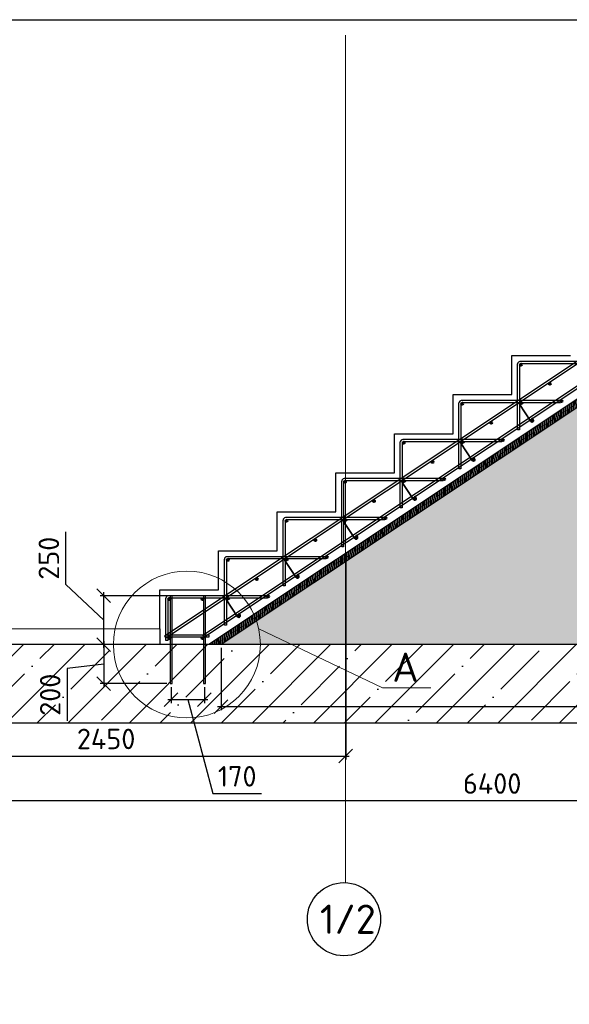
# Model space of a CAD drawing. Header units: millimetres. Extents: x 125896 to 2572636, y -120305 to 130347.
# Tile 121 of 256: x 322117 to 327740, y 103482 to 113567. Entities that reach past the tile are written whole.
import ezdxf

# ---------------------------------------------------------------- set-up
doc = ezdxf.new("R2010")
doc.units = ezdxf.units.MM
doc.linetypes.add('CENTER', pattern=[2, 1.25, -0.25, 0.25, -0.25])
doc.linetypes.add('CENTER2', pattern=[28.575, 19.05, -3.175, 3.175, -3.175])
for name, color, linetype, lineweight in [('Арматура', 152, 'Continuous', 40), ('ОСИ', 7, 'CENTER', 15), ('Основная 0.35', 200, 'Continuous', 35), ('Столовая Двери и окна', 7, 'Continuous', 15), ('ТЕКСТ', 7, 'Continuous', 15)]:
    doc.layers.add(name, color=color, linetype=linetype, lineweight=lineweight)
doc.layers.add('СПДС_Оси', color=7, linetype='Continuous')
doc.layers.add('ФВ-2', color=7, linetype='Continuous')
doc.styles.get("Standard").update_dxf_attribs({"font": 'isocpeur.ttf'})
doc.styles.add('ГОСТ', font='isocpeur.ttf')
doc.dimstyles.new('Осевые', dxfattribs={"dimscale": 0.7, "dimtxt": 450, "dimasz": 400, "dimexe": 100, "dimexo": 100, "dimgap": 100, "dimtad": 1, "dimdec": 0, "dimzin": 0, "dimdsep": 46, "dimtxsty": 'Standard', "dimblk": 'OBLIQUE', "dimcen": 9, "dimdle": 100, "dimazin": 0, "dimtm": 1e-09, "dimtfac": 1, "dimtdec": 0, "dimtofl": 0, "dimtmove": 0, "dimatfit": 3, "dimfxl": 1, "dimtolj": 1, "dimtzin": 0, "dimarcsym": 0})

# ---------------------------------------------------------------- blocks, each defined once
blk = doc.blocks.new('_OBLIQUE')
at = {"color": 0, "linetype": 'ByBlock'}
blk.add_line((-0.5, -0.5), (0.5, 0.5), dxfattribs=at)
blk = doc.blocks.new('*D89')
at = {"layer": 'Defpoints', "color": 0, "linetype": 'ByBlock', "lineweight": 20, "ltscale": 13, "transparency": 16777216}
for p in [(320551, 107167), (333351, 107167), (333351, 105568)]:
    blk.add_point(p, dxfattribs=at)
at = {"layer": 'ОСИ', "color": 0, "linetype": 'ByBlock', "lineweight": -2, "ltscale": 13, "transparency": 16777216}
for p, q in [((320551, 107132), (320551, 105533)), ((333351, 107132), (333351, 105533)), ((320516, 105568), (333386, 105568))]:
    blk.add_line(p, q, dxfattribs=at)
at = {"layer": 'ОСИ', "color": 0, "linetype": 'ByBlock', "lineweight": -2, "ltscale": 13, "transparency": 16777216, "xscale": 140, "yscale": 140, "zscale": 140, "rotation": 180}
blk.add_blockref('_OBLIQUE', (320551, 105568), dxfattribs=at)
at = {"layer": 'ОСИ', "color": 0, "linetype": 'ByBlock', "lineweight": -2, "ltscale": 13, "transparency": 16777216, "xscale": 140, "yscale": 140, "zscale": 140}
blk.add_blockref('_OBLIQUE', (333351, 105568), dxfattribs=at)
at = {"layer": 'ОСИ', "color": 0, "linetype": 'ByBlock', "ltscale": 13, "transparency": 16777216, "insert": (326951, 105743), "char_height": 210, "attachment_point": 5}
blk.add_mtext('\\A1;6400', dxfattribs=at)
blk = doc.blocks.new('*D83')
at = {"layer": 'Defpoints', "color": 0, "linetype": 'ByBlock', "lineweight": 20, "ltscale": 13, "transparency": 16777216}
for p in [(325452, 108061), (320551, 106655), (325452, 106025)]:
    blk.add_point(p, dxfattribs=at)
at = {"layer": 'ОСИ', "color": 0, "linetype": 'ByBlock', "lineweight": -2, "ltscale": 13, "transparency": 16777216}
for p, q in [((325452, 108026), (325452, 105990)), ((320551, 106620), (320551, 105990)), ((320516, 106025), (325487, 106025))]:
    blk.add_line(p, q, dxfattribs=at)
at = {"layer": 'ОСИ', "color": 0, "linetype": 'ByBlock', "lineweight": -2, "ltscale": 13, "transparency": 16777216, "xscale": 140, "yscale": 140, "zscale": 140, "rotation": 180}
blk.add_blockref('_OBLIQUE', (320551, 106025), dxfattribs=at)
at = {"layer": 'ОСИ', "color": 0, "linetype": 'ByBlock', "lineweight": -2, "ltscale": 13, "transparency": 16777216, "xscale": 140, "yscale": 140, "zscale": 140}
blk.add_blockref('_OBLIQUE', (325452, 106025), dxfattribs=at)
at = {"layer": 'ОСИ', "color": 0, "linetype": 'ByBlock', "ltscale": 13, "transparency": 16777216, "insert": (323001, 106200), "char_height": 210, "attachment_point": 5}
blk.add_mtext('\\A1;2450', dxfattribs=at)
blk = doc.blocks.new('*D104')
at = {"layer": 'Defpoints', "color": 0, "linetype": 'ByBlock', "lineweight": 20, "ltscale": 13, "transparency": 16777216}
for p in [(323591, 107167), (322976, 106767), (323656, 106767)]:
    blk.add_point(p, dxfattribs=at)
at = {"layer": 'ОСИ', "color": 0, "linetype": 'ByBlock', "lineweight": -2, "ltscale": 13, "transparency": 16777216}
for p, q in [((322976, 107202), (322976, 106732)), ((323556, 107167), (322941, 107167)), ((322976, 106967), (322604, 106923)), ((322604, 106923), (322604, 106384)), ((323621, 106767), (322941, 106767))]:
    blk.add_line(p, q, dxfattribs=at)
at = {"layer": 'ОСИ', "color": 0, "linetype": 'ByBlock', "lineweight": -2, "ltscale": 13, "transparency": 16777216, "xscale": 140, "yscale": 140, "zscale": 140}
for p, rotation in [((322976, 107167), 90), ((322976, 106767), 270)]:
    blk.add_blockref('_OBLIQUE', p, dxfattribs=dict(at, rotation=rotation))
at = {"layer": 'ОСИ', "color": 0, "linetype": 'ByBlock', "ltscale": 13, "transparency": 16777216, "insert": (322429, 106653), "char_height": 210, "attachment_point": 5, "rotation": 90}
blk.add_mtext('\\A1;200', dxfattribs=at)
blk = doc.blocks.new('*D105')
at = {"layer": 'Defpoints', "color": 0, "linetype": 'ByBlock', "lineweight": 20, "ltscale": 13, "transparency": 16777216}
for p in [(322976, 107667), (323676, 107667), (323611, 107167)]:
    blk.add_point(p, dxfattribs=at)
at = {"layer": 'ОСИ', "color": 0, "linetype": 'ByBlock', "lineweight": -2, "ltscale": 13, "transparency": 16777216}
for p, q in [((322590, 107781), (322590, 108320)), ((322976, 107417), (322590, 107781)), ((323641, 107667), (322941, 107667)), ((322976, 107132), (322976, 107702)), ((323576, 107167), (322941, 107167))]:
    blk.add_line(p, q, dxfattribs=at)
at = {"layer": 'ОСИ', "color": 0, "linetype": 'ByBlock', "lineweight": -2, "ltscale": 13, "transparency": 16777216, "xscale": 140, "yscale": 140, "zscale": 140}
for p, rotation in [((322976, 107667), 90), ((322976, 107167), 270)]:
    blk.add_blockref('_OBLIQUE', p, dxfattribs=dict(at, rotation=rotation))
at = {"layer": 'ОСИ', "color": 0, "linetype": 'ByBlock', "ltscale": 13, "transparency": 16777216, "insert": (322415, 108051), "char_height": 210, "attachment_point": 5, "rotation": 90}
blk.add_mtext('\\A1;250', dxfattribs=at)
blk = doc.blocks.new('*D106')
at = {"layer": 'Defpoints', "color": 0, "linetype": 'ByBlock', "lineweight": 20, "ltscale": 13, "transparency": 16777216}
for p in [(323666, 106767), (324006, 106767), (324006, 106603)]:
    blk.add_point(p, dxfattribs=at)
at = {"layer": 'ОСИ', "color": 0, "linetype": 'ByBlock', "lineweight": -2, "ltscale": 13, "transparency": 16777216}
for p, q in [((323666, 106732), (323666, 106568)), ((324006, 106732), (324006, 106568)), ((323631, 106603), (324041, 106603)), ((323836, 106603), (324093, 105642)), ((324093, 105642), (324590, 105642))]:
    blk.add_line(p, q, dxfattribs=at)
at = {"layer": 'ОСИ', "color": 0, "linetype": 'ByBlock', "lineweight": -2, "ltscale": 13, "transparency": 16777216, "xscale": 140, "yscale": 140, "zscale": 140, "rotation": 180}
blk.add_blockref('_OBLIQUE', (323666, 106603), dxfattribs=at)
at = {"layer": 'ОСИ', "color": 0, "linetype": 'ByBlock', "lineweight": -2, "ltscale": 13, "transparency": 16777216, "xscale": 140, "yscale": 140, "zscale": 140}
blk.add_blockref('_OBLIQUE', (324006, 106603), dxfattribs=at)
at = {"layer": 'ОСИ', "color": 0, "linetype": 'ByBlock', "ltscale": 13, "transparency": 16777216, "insert": (324342, 105817), "char_height": 210, "attachment_point": 5}
blk.add_mtext('\\A1;170', dxfattribs=at)
blk = doc.blocks.new('*D195')
at = {"layer": 'Defpoints', "color": 0, "linetype": 'ByBlock', "lineweight": 20, "ltscale": 13, "transparency": 16777216}
for p in [(324177, 107167, -360), (332951, 107167, -360), (332951, 106531)]:
    blk.add_point(p, dxfattribs=at)
at = {"layer": 'ОСИ', "color": 0, "linetype": 'ByBlock', "lineweight": -2, "ltscale": 13, "transparency": 16777216}
for p, q in [((324177, 107132), (324177, 106496)), ((332951, 107132), (332951, 106496)), ((324142, 106531), (332986, 106531))]:
    blk.add_line(p, q, dxfattribs=at)
at = {"layer": 'ОСИ', "color": 0, "linetype": 'ByBlock', "lineweight": -2, "ltscale": 13, "transparency": 16777216, "xscale": 140, "yscale": 140, "zscale": 140, "rotation": 180}
blk.add_blockref('_OBLIQUE', (324177, 106531), dxfattribs=at)
at = {"layer": 'ОСИ', "color": 0, "linetype": 'ByBlock', "lineweight": -2, "ltscale": 13, "transparency": 16777216, "xscale": 140, "yscale": 140, "zscale": 140}
blk.add_blockref('_OBLIQUE', (332951, 106531), dxfattribs=at)
at = {"layer": 'ОСИ', "color": 0, "linetype": 'ByBlock', "ltscale": 13, "transparency": 16777216, "insert": (328564, 106706), "char_height": 210, "attachment_point": 5}
blk.add_mtext('\\A1;4387', dxfattribs=at)
blk = doc.blocks.new('*D198')
at = {"layer": 'Defpoints', "color": 0, "linetype": 'ByBlock', "lineweight": 20, "ltscale": 13, "transparency": 16777216}
for p in [(332730, 112869, -360), (328691, 108063), (324051, 107167, -360), (324177, 107167, -360), (332951, 107167, -360)]:
    blk.add_point(p, dxfattribs=at)
at = {"layer": 'ОСИ', "color": 0, "linetype": 'ByBlock', "lineweight": -2, "ltscale": 13, "transparency": 16777216}
blk.add_arc((324177, 107167), 4602, 0, 33.6901, dxfattribs=at)
at = {"layer": 'ОСИ', "color": 0, "linetype": 'ByBlock', "lineweight": -2, "ltscale": 13, "transparency": 16777216, "xscale": 140, "yscale": 140, "zscale": 140}
for p, rotation in [((328006, 109720), 123.6900675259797), ((328779, 107167), 270.0000000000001)]:
    blk.add_blockref('_OBLIQUE', p, dxfattribs=dict(at, rotation=rotation))
at = {"layer": 'ОСИ', "color": 0, "linetype": 'ByBlock', "ltscale": 13, "transparency": 16777216, "insert": (328749, 108551), "char_height": 210, "attachment_point": 5, "rotation": 286.845}
blk.add_mtext('\\A1;33.7°', dxfattribs=at)

msp = doc.modelspace()

# ---------------------------------------------------------------- hatches: boundary and pattern name
at = {"layer": 'Арматура'}
h = msp.add_hatch(color=256, dxfattribs=at)
edge = h.paths.add_edge_path()
edge.add_arc((327245.3, 110032.7), 10, 0, 360)
h = msp.add_hatch(color=256, dxfattribs=at)
edge = h.paths.add_edge_path()
edge.add_arc((327541.7, 109836.3), 10, 0, 360)
h = msp.add_hatch(color=256, dxfattribs=at)
edge = h.paths.add_edge_path()
edge.add_arc((326645.3, 109632.7), 10, 0, 360)
h = msp.add_hatch(color=256, dxfattribs=at)
edge = h.paths.add_edge_path()
edge.add_arc((327241.7, 109636.3), 10, 0, 360)
h = msp.add_hatch(color=256, dxfattribs=at)
edge = h.paths.add_edge_path()
edge.add_arc((327659, 109660.4), 10, 0, 360)
h = msp.add_hatch(color=256, dxfattribs=at)
edge = h.paths.add_edge_path()
edge.add_arc((326941.7, 109436.3), 10, 0, 360)
h = msp.add_hatch(color=256, dxfattribs=at)
edge = h.paths.add_edge_path()
edge.add_arc((327359, 109460.4), 10, 0, 360)
h = msp.add_hatch(color=256, dxfattribs=at)
edge = h.paths.add_edge_path()
edge.add_arc((326045.3, 109232.7), 10, 0, 360)
h = msp.add_hatch(color=256, dxfattribs=at)
edge = h.paths.add_edge_path()
edge.add_arc((326641.7, 109236.3), 10, 0, 360)
h = msp.add_hatch(color=256, dxfattribs=at)
edge = h.paths.add_edge_path()
edge.add_arc((327059, 109260.4), 10, 0, 360)
h = msp.add_hatch(color=256, dxfattribs=at)
edge = h.paths.add_edge_path()
edge.add_arc((326341.7, 109036.3), 10, 0, 360)
h = msp.add_hatch(color=256, dxfattribs=at)
edge = h.paths.add_edge_path()
edge.add_arc((326759, 109060.4), 10, 0, 360)
h = msp.add_hatch(color=256, dxfattribs=at)
edge = h.paths.add_edge_path()
edge.add_arc((325445.3, 108832.7), 10, 0, 360)
h = msp.add_hatch(color=256, dxfattribs=at)
edge = h.paths.add_edge_path()
edge.add_arc((326041.7, 108836.3), 10, 0, 360)
h = msp.add_hatch(color=256, dxfattribs=at)
edge = h.paths.add_edge_path()
edge.add_arc((326459, 108860.4), 10, 0, 360)
h = msp.add_hatch(color=256, dxfattribs=at)
edge = h.paths.add_edge_path()
edge.add_arc((325741.7, 108636.3), 10, 0, 360)
h = msp.add_hatch(color=256, dxfattribs=at)
edge = h.paths.add_edge_path()
edge.add_arc((326159, 108660.4), 10, 0, 360)
h = msp.add_hatch(color=256, dxfattribs=at)
edge = h.paths.add_edge_path()
edge.add_arc((324845.3, 108432.7), 10, 0, 360)
h = msp.add_hatch(color=256, dxfattribs=at)
edge = h.paths.add_edge_path()
edge.add_arc((325441.7, 108436.3), 10, 0, 360)
h = msp.add_hatch(color=256, dxfattribs=at)
edge = h.paths.add_edge_path()
edge.add_arc((325859, 108460.4), 10, 0, 360)
h = msp.add_hatch(color=256, dxfattribs=at)
edge = h.paths.add_edge_path()
edge.add_arc((325141.7, 108236.3), 10, 0, 360)
h = msp.add_hatch(color=256, dxfattribs=at)
edge = h.paths.add_edge_path()
edge.add_arc((325559, 108260.4), 10, 0, 360)
h = msp.add_hatch(color=256, dxfattribs=at)
edge = h.paths.add_edge_path()
edge.add_arc((324245.3, 108032.7), 10, 0, 360)
h = msp.add_hatch(color=256, dxfattribs=at)
edge = h.paths.add_edge_path()
edge.add_arc((324841.7, 108036.3), 10, 0, 360)
h = msp.add_hatch(color=256, dxfattribs=at)
edge = h.paths.add_edge_path()
edge.add_arc((325259, 108060.4), 10, 0, 360)
h = msp.add_hatch(color=256, dxfattribs=at)
edge = h.paths.add_edge_path()
edge.add_arc((324541.7, 107836.3), 10, 0, 360)
h = msp.add_hatch(color=256, dxfattribs=at)
edge = h.paths.add_edge_path()
edge.add_arc((324959, 107860.4), 10, 0, 360)
h = msp.add_hatch(color=256, dxfattribs=at)
edge = h.paths.add_edge_path()
edge.add_arc((323645.3, 107632.7), 10, 0, 360)
h = msp.add_hatch(color=256, dxfattribs=at)
edge = h.paths.add_edge_path()
edge.add_arc((323986.3, 107632.7), 10, 0, 360)
h = msp.add_hatch(color=256, dxfattribs=at)
edge = h.paths.add_edge_path()
edge.add_arc((324241.7, 107636.3), 10, 0, 360)
h = msp.add_hatch(color=256, dxfattribs=at)
edge = h.paths.add_edge_path()
edge.add_arc((324659, 107660.4), 10, 0, 360)
h = msp.add_hatch(color=256, dxfattribs=at)
edge = h.paths.add_edge_path()
edge.add_arc((324359, 107460.4), 10, 0, 360)
h = msp.add_hatch(color=256, dxfattribs=at)
edge = h.paths.add_edge_path()
edge.add_arc((323645.3, 107232.7), 10, 0, 360)
h = msp.add_hatch(color=256, dxfattribs=at)
edge = h.paths.add_edge_path()
edge.add_arc((323986.3, 107232.7), 10, 0, 360)
at = {"layer": 'Столовая Двери и окна', "lineweight": 25, "true_color": 0xc7c8ca, "transparency": 33554648}
h = msp.add_hatch(dxfattribs=at)
h.set_pattern_fill('ANSI35', color=9, scale=70)
h.paths.add_polyline_path([(320451.3, 106366.7), (352911.6, 106366.7), (352911.6, 107166.7), (320451.3, 107166.7)])
at = {"layer": 'ФВ-2', "lineweight": 20, "true_color": 0x000000}
h = msp.add_hatch(dxfattribs=at)
h.set_pattern_fill('ANSI32', color=18, scale=2, angle=43)
h.set_pattern_definition([(88, (-60732.77, 0), (-19.03839525, 0.6648354), []), (88, (-60726.203, 6.125), (-19.03839525, 0.6648354), [])])
h.paths.add_polyline_path([(332951.3, 112868.9), (332951.3, 112926.7), (332691.3, 112926.7), (324051.3, 107166.7), (324176.5, 107166.7), (332729.8, 112868.9)])
h = msp.add_hatch(dxfattribs=at)
h.set_pattern_fill('AR-CONC', color=18, scale=2)
h.set_pattern_definition([(50, (-62345.53, 0), (364.36934, -31.87817), [38.1, -419.1]), (355, (-62345.53, 0), (-70.48684, 382.1137), [30.48, -335.28117]), (100.45144, (-62315.16, -2.66), (293.8825, 350.2355), [32.38002, -356.1805]), (46.1842, (-62345.53, 101.6), (542.1581, -84.08466), [57.15, -628.65]), (96.63556, (-62300.35, 94.6), (474.8083, 494.85225), [48.57005, -534.2712]), (351.18415, (-62345.5, 101.6), (474.8083, 494.85225), [45.7199, -502.9195]), (21, (-62294.73, 76.2), (303.22878, -204.5304), [38.1, -419.1]), (326, (-62294.73, 76.2), (123.60406, 368.37593), [30.48, -335.28]), (71.451445, (-62269.46, 59.16), (426.83284, 163.84554), [32.38002, -356.17988]), (37.5, (-62345.53, 0), (6.177207, 169.110078), [0, -331.216, 0, -340.36, 0, -336.55]), (7.5, (-62345.53, 0), (133.639325, 200.36115), [0, -194.056, 0, -323.596, 0, -128.27]), (327.5, (-62458.81, 0), (271.18119, -11.45749), [0, -127, 0, -396.24, 0, -525.78]), (317.5, (-62509.6, 0), (296.25836, 50.85298), [0, -165.1, 0, -263.144, 0, -373.38])])
edge = h.paths.add_edge_path()
edge.add_line((324176.5, 107166.7), (332729.8, 112868.9))
edge.add_line((332729.8, 112868.9), (332951.3, 112868.9))
edge.add_line((332951.3, 112868.9), (332951.3, 107166.7))
edge.add_line((332951.3, 107166.7), (324051.3, 107166.7))

# ---------------------------------------------------------------- linework, layer by layer
at = {"layer": 'Арматура'}
for centre in [(327245.3, 110032.7), (327541.7, 109836.3), (326645.3, 109632.7), (327241.7, 109636.3), (327659, 109660.4, 38.4), (326941.7, 109436.3), (327359, 109460.4, 38.4), (326045.3, 109232.7), (326641.7, 109236.3), (327059, 109260.4, 38.4), (326341.7, 109036.3), (326759, 109060.4, 38.4), (325445.3, 108832.7), (326041.7, 108836.3), (326459, 108860.4, 38.4), (325741.7, 108636.3), (326159, 108660.4, 38.4), (324845.3, 108432.7), (325441.7, 108436.3), (325859, 108460.4, 38.4), (325141.7, 108236.3), (325559, 108260.4, 38.4), (324245.3, 108032.7), (324841.7, 108036.3), (325259, 108060.4, 38.4), (324541.7, 107836.3), (324959, 107860.4, 38.4), (323645.3, 107632.7), (323986.3, 107632.7), (324241.7, 107636.3), (324659, 107660.4, 38.4), (324359, 107460.4, 38.4), (323645.3, 107232.7), (323986.3, 107232.7)]:
    msp.add_circle(centre, 10, dxfattribs=at)
at = {"layer": 'ОСИ', "color": 16, "linetype": 'CENTER2', "lineweight": 15, "ltscale": 0.2, "transparency": 33554687}
msp.add_line((325451.6, 113409.1), (325451.6, 104728.3), dxfattribs=at)
at = {"layer": 'Основная 0.35'}
for p, q in [((327346.3, 109452.4, 38.4), (327229.1, 109628.2)), ((327254.4, 109644.3), (327263.9, 109629.3)), ((327371.6, 109468.5, 38.4), (327358.3, 109489.5, 38.4)), ((326746.3, 109052.4, 38.4), (326629.1, 109228.2)), ((326654.4, 109244.3), (326663.9, 109229.3)), ((326771.6, 109068.5, 38.4), (326758.3, 109089.5, 38.4)), ((326146.3, 108652.4, 38.4), (326029.1, 108828.2)), ((326054.4, 108844.3), (326063.9, 108829.3)), ((326171.6, 108668.5, 38.4), (326158.3, 108689.5, 38.4)), ((325546.3, 108252.4, 38.4), (325429.1, 108428.2)), ((325454.4, 108444.3), (325463.9, 108429.3)), ((325571.6, 108268.5, 38.4), (325558.3, 108289.5, 38.4)), ((324946.3, 107852.4, 38.4), (324829.1, 108028.2)), ((324854.4, 108044.3), (324863.9, 108029.3)), ((324971.6, 107868.5, 38.4), (324958.3, 107889.5, 38.4)), ((324346.3, 107452.4, 38.4), (324229.1, 107628.2)), ((324254.4, 107644.3), (324263.9, 107629.3)), ((324371.6, 107468.5, 38.4), (324358.3, 107489.5, 38.4))]:
    msp.add_line(p, q, dxfattribs=at)
for centre, start, end in [((327241.7, 109636.3), 32.40892, 212.40892), ((327359, 109460.4, 38.4), 212.40892, 32.40892), ((326641.7, 109236.3), 32.40892, 212.40892), ((326759, 109060.4, 38.4), 212.40892, 32.40892), ((326041.7, 108836.3), 32.40892, 212.40892), ((326159, 108660.4, 38.4), 212.40892, 32.40892), ((325441.7, 108436.3), 32.40892, 212.40892), ((325559, 108260.4, 38.4), 212.40892, 32.40892), ((324841.7, 108036.3), 32.40892, 212.40892), ((324959, 107860.4, 38.4), 212.40892, 32.40892), ((324241.7, 107636.3), 32.40892, 212.40892), ((324359, 107460.4, 38.4), 212.40892, 32.40892)]:
    msp.add_arc(centre, 15, start, end, dxfattribs=at)
at = {"layer": 'СПДС_Оси', "linetype": 'Continuous', "lineweight": 25, "ltscale": 150}
msp.add_circle((325434.8, 104353.6), 375, dxfattribs=at)
at = {"layer": 'Столовая Двери и окна', "color": 18, "lineweight": 30, "true_color": 0x000000}
for p, q in [((320951.3, 113566.7), (332951.3, 113566.7)), ((332691.3, 112926.7, -468), (324051.3, 107166.7, -360)), ((332729.8, 112868.9, -655.5), (324176.5, 107166.7, -548.6)), ((323551.3, 107326.7, 720), (323551.3, 107166.7))]:
    msp.add_line(p, q, dxfattribs=at)
at = {"layer": 'Столовая Двери и окна', "color": 18, "lineweight": 20, "true_color": 0x000000}
for p, q in [((323551.3, 107326.7), (320951.6, 107326.7)), ((324561.9, 107326.9, -720), (325829.3, 106722.7)), ((325829.3, 106722.7), (326323.6, 106722.7))]:
    msp.add_line(p, q, dxfattribs=at)
at = {"layer": 'Столовая Двери и окна', "color": 146, "lineweight": 30, "true_color": 0x105689}
msp.add_line((323607.2, 107264.2), (323607.2, 107244.2), dxfattribs=at)
for points, elevation in [([(332633.1, 113250.1), (332622, 113266.8), (323599.3, 107251.6), (323610.4, 107235)], -398.4), ([(332758.1, 113079.5), (332747, 113096.1), (323990.5, 107258.4), (324001.6, 107241.8)], -360)]:
    msp.add_lwpolyline(points, close=True, dxfattribs=dict(at, elevation=elevation))
at = {"layer": 'Столовая Двери и окна', "color": 18, "lineweight": 20, "true_color": 0x000000, "elevation": -360}
msp.add_lwpolyline([(332951.3, 112868.9), (332951.3, 112926.7), (332691.3, 112926.7), (324051.3, 107166.7), (324176.5, 107166.7), (332729.8, 112868.9), (332951.3, 112868.9)], close=True, dxfattribs=at)
msp.add_lwpolyline([(324176.5, 107166.7), (332729.8, 112868.9), (332951.3, 112868.9), (332951.3, 107166.7), (324051.3, 107166.7)], dxfattribs=at)
at = {"layer": 'Столовая Двери и окна', "color": 18, "lineweight": 30, "true_color": 0x000000}
msp.add_lwpolyline([(323551.3, 107326.7), (323551.3, 107726.7), (324151.3, 107726.7), (324151.3, 108126.7), (324751.3, 108126.7), (324751.3, 108526.7), (325351.3, 108526.7), (325351.3, 108926.7), (325951.3, 108926.7), (325951.3, 109326.7), (326551.3, 109326.7), (326551.3, 109726.7), (327151.3, 109726.7), (327151.3, 110126.7), (327751.3, 110126.7)], dxfattribs=at)
at = {"layer": 'Столовая Двери и окна', "color": 146, "lineweight": 30, "true_color": 0x105689}
for points in [[(327231.3, 110030), (327231.3, 109366.7), (327211.3, 109366.7), (327211.3, 110041.8)], [(327249, 110046.7), (328251.3, 110046.7), (328251.3, 110066.7), (327235.3, 110066.7), (327235.3, 110066.7), (327235.3, 110066.7)], [(326631.3, 109630), (326631.3, 108966.7), (326611.3, 108966.7), (326611.3, 109641.8)], [(326649, 109646.7), (327651.3, 109646.7), (327651.3, 109666.7), (326635.3, 109666.7), (326635.3, 109666.7), (326635.3, 109666.7)], [(326031.3, 109230), (326031.3, 108566.7), (326011.3, 108566.7), (326011.3, 109241.8)], [(326049, 109246.7), (327051.3, 109246.7), (327051.3, 109266.7), (326035.3, 109266.7), (326035.3, 109266.7), (326035.3, 109266.7)], [(325431.3, 108830), (325431.3, 108166.7), (325411.3, 108166.7), (325411.3, 108841.8)], [(325449, 108846.7), (326451.3, 108846.7), (326451.3, 108866.7), (325435.3, 108866.7), (325435.3, 108866.7), (325435.3, 108866.7)], [(324831.3, 108430), (324831.3, 107766.7), (324811.3, 107766.7), (324811.3, 108441.8)], [(324849, 108446.7), (325851.3, 108446.7), (325851.3, 108466.7), (324835.3, 108466.7), (324835.3, 108466.7), (324835.3, 108466.7)], [(324231.3, 108030), (324231.3, 107366.7), (324211.3, 107366.7), (324211.3, 108041.8)], [(324249, 108046.7), (325251.3, 108046.7), (325251.3, 108066.7), (324235.3, 108066.7), (324235.3, 108066.7), (324235.3, 108066.7)], [(323631.3, 107630), (323631.3, 107206.7), (323611.3, 107206.7), (323611.3, 107641.8)], [(323649, 107646.7), (324651.3, 107646.7), (324651.3, 107666.7), (323635.3, 107666.7), (323635.3, 107666.7), (323635.3, 107666.7)], [(323607.2, 107244.2), (324054.4, 107244.2), (324054.4, 107264.2), (323607.2, 107264.2), (323607.2, 107264.2), (323607.2, 107264.2)]]:
    msp.add_lwpolyline(points, dxfattribs=at)
at = {"layer": 'Столовая Двери и окна', "color": 5, "lineweight": 30}
for points in [[(323676.3, 107666.7), (323656.3, 107666.7), (323656.3, 106766.7), (323676.3, 106766.7)], [(324016.3, 107666.7), (323996.3, 107666.7), (323996.3, 106766.7), (324016.3, 106766.7)]]:
    msp.add_lwpolyline(points, close=True, dxfattribs=at)
at = {"layer": 'Столовая Двери и окна', "color": 5, "lineweight": 30, "elevation": -720}
msp.add_lwpolyline([(320451.3, 106366.7), (352911.6, 106366.7), (352911.6, 107166.7), (320451.3, 107166.7)], close=True, dxfattribs=at)
at = {"layer": 'Столовая Двери и окна', "color": 18, "lineweight": 20, "true_color": 0x000000}
msp.add_circle((323827.1, 107166.7, -720), 752.1, dxfattribs=at)
at = {"layer": 'Столовая Двери и окна', "color": 146, "lineweight": 30, "true_color": 0x105689}
for centre, radius, start, end in [((327238.7, 110039.4), 27.5, 97.03929, 175.07833), ((327249.7, 110028.3), 18.5, 86.19482, 184.74031), ((326638.7, 109639.4), 27.5, 97.03929, 175.07833), ((326649.7, 109628.3), 18.5, 86.19482, 184.74031), ((326038.7, 109239.4), 27.5, 97.03929, 175.07833), ((326049.7, 109228.3), 18.5, 86.19482, 184.74031), ((325438.7, 108839.4), 27.5, 97.03929, 175.07833), ((325449.7, 108828.3), 18.5, 86.19482, 184.74031), ((324838.7, 108439.4), 27.5, 97.03929, 175.07833), ((324849.7, 108428.3), 18.5, 86.19482, 184.74031), ((324238.7, 108039.4), 27.5, 97.03929, 175.07833), ((324249.7, 108028.3), 18.5, 86.19482, 184.74031), ((323638.7, 107639.4), 27.5, 97.03929, 175.07833), ((323649.7, 107628.3), 18.5, 86.19482, 184.74031)]:
    msp.add_arc(centre, radius, start, end, dxfattribs=at)

# ---------------------------------------------------------------- texts
at = {"insert": (226281.3, 113282.4), "char_height": 250, "attachment_point": 1, "style": 'ГОСТ'}
msp.add_mtext_dynamic_manual_height_columns('\\A1;\\pi9384.38;{\\H1.5152x;\\P\\pi1250;Общие указания\\P\\pi250;}1.^IРабочая документация разработана в соответствии с заданием на проектирование, требованиями действующих технических регламентов, стандартов, сводов правил и других документов, содержащих установленные требования.\\P2.^IРабочая документация выполнена в соответствии со следующими нормативными и техническими документами:\\P-^IСП 20.13330.2016 "Нагрузки и Воздействия";\\P-^IСП 63.13330.2012 "Бетонные и железобетонные конструкции. Основные положения";\\P-^IСП 22.13330.2016 "Основания зданий и сооружений";\\P-^IСП 45.13330.2012 "Земляные сооружения, основания и фундаменты".\\P3.   За относительную отметку 0,000 принята отметка чистого пола первого этажа.\\P4.^IПеречень видов работ, для которых необходимо составлять акты освидетельствования скрытых работ:\\P-^Iармирование конструкций;\\P-^Iосвидетельствование опалубки перед бетонированием;\\P-^Iвыполнение сварочных работ;\\P-^Iотбор контрольных проб бетона;\\P-^Iсоответствие законченных железобетонных конструкций проекту с отображением качества работ;\\P-^Iустройство монолитных конструкций, выполняемых в зимнее время;  \\P\\pi0;  -    устройство гидроизоляции;\\P\\pi250;-^Iуплотнение грунтов и обратную засыпку.\\PЗапрещается выполнение последующих работ при отсутствии актов освидетельствования предшествующих скрытых работ во всех случаях.\\P\\pi0;        5. Проект рассчитан на производство работ в период положительных температур. В случае выполнения работ при отрицательных температурах необходимо выполнять требования СНиП часть 3 по производству работ и ППР.\\P        6. При минимальной температуре воздуха до минус 15°С допускается: выдерживание бетона в конструкции методом термоса, при предварительном разогреве бетонной смеси, форсированный электроразогрев бетона в конструкции с повторным уплотнением.\\P\\pi250;При минимальной температуре воздуха до минус 25°С допускается: обогрев бетона в греющей опалубке с помощью низкотемпературных электронагревателей, электродный сквозной прогрев бетона, электрообогрев с помощью греющего провода.\\P\\pi0;7. При отрицательной температуре воздуха уплотнение грунта обратной засыпки в траншеях должно \\Pосуществляться до достижения коэффициента уплотнения 0,98. \\PВремя уплотнения грунта в зависимости от температуры воздуха: \\P\\pi250;-^Iпри t{\\H0.7x;\\So^ ;}-5, 90-120 минут; при t{\\H0.7x;\\So^ ;\\H1.42857x;-10, 60-90 минут; }при t{\\H0.7x;\\So^ ;\\H1.42857x;-20, 40-60 минут; }при t{\\H0.7x;\\So^ ;\\H1.42857x;-30, 20-30 минут;\\P\\pi0;Работы по выполнению насыпей и обратных засыпок при отрицательных температурах должны производить с учетом следующих требований:\\P\\pi250;-^Iподготовку поверхности (основания) насыпи и обратных засыпок следует выполнять с полным удалением снега, льда, промерзшего слоя слабого и пучинистого грунта на всю его глубину;\\P-^Iотсыпку в насыпь и обратные засыпки грунтов необходимо производить при их природной влажности и в талом состоянии с содержанием комьев мерзлого грунта, не превышающим требований, приведенных в приложении М СП 45.13330.2017. Свод правил. Земляные сооружения, основания и фундаменты., и, как правило, на не промерзшие ранее отсыпанные и уплотненные слои. В отдельных случаях при согласовании с автором проекта допускается грунты отсыпать на непучинистые грунты, промерзшие на глубину не более 15 см;\\P-^Iпри пониженной влажности отсыпанных грунтов для их уплотнения следует применять более тяжелое грунтоуплотняющее оборудование; \\P-^Iработы по отсыпке и уплотнению каждого слоя должны выполнять в течение одной рабочей смены; - при выполнении насыпей из глинистых грунтов при обильном снеговыпадении все работы должны быть прекращены; - перерывы в работах по выполнению насыпей и обратных засыпок допускаются только при условиях, что за время перерыва глубина промерзания ранее уплотненных пучинистых грунтов не превысит 15 см или на время перерыва ранее уплотненные грунты утепляются специальными средствами (например, маловлажным рыхлым грунтом, который в последующем удаляется); - все работы по отсыпке грунтов и их уплотнению выполняют с повышенной интенсивностью.}', width=20474.372, gutter_width=5800, heights=[24436.9], dxfattribs=at)
at = {"layer": 'СПДС_Оси', "linetype": 'Continuous', "lineweight": 25, "ltscale": 150, "insert": (325188.8, 104503.8), "char_height": 300, "width": 825, "attachment_point": 1}
msp.add_mtext('1/2', dxfattribs=at)
at = {"layer": 'ТЕКСТ', "lineweight": 25}
msp.add_text('А', height=300, dxfattribs=at).set_placement((325928.7, 106785.2))

# ---------------------------------------------------------------- dimensions: what is measured, and where the dimension line sits
at = {"layer": 'ОСИ', "linetype": 'ByBlock', "ltscale": 13}
dim = msp.add_angular_dim_2l(base=(328690.5, 108063), line1=((324176.5, 107166.7, -360), (332729.8, 112868.9, -360)), line2=((332951.3, 107166.7, -360), (324051.3, 107166.7, -360)), dimstyle='Осевые', override={"dimtxt": 300, "dimasz": 200, "dimexe": 50, "dimexo": 50, "dimlfac": 0.5, "dimdle": 50, "dimadec": 1, "dimtmove": 1}, dxfattribs=at)
dim.commit()
dim.dimension.update_dxf_attribs({"geometry": '*D198', "text_midpoint": (328748.7, 108551.1)})
for base, p1, p2, picture, middle in [((322976.4, 107666.7), (323611.3, 107166.7), (323676.3, 107666.7), '*D105', (322589.8, 107851.5)), ((322976.4, 106766.7), (323591.3, 107166.7), (323656.3, 106766.7), '*D104', (322603.6, 106852.8))]:
    dim = msp.add_linear_dim(base=base, p1=p1, p2=p2, angle=90, dimstyle='Осевые', override={"dimtxt": 300, "dimasz": 200, "dimexe": 50, "dimexo": 50, "dimlfac": 0.5, "dimdle": 50, "dimtmove": 1}, dxfattribs=at)
    dim.commit()
    dim.dimension.update_dxf_attribs({"geometry": picture, "text_midpoint": middle, "dimtype": 160})
for base, p1, p2, picture, middle in [((325451.6, 106024.6), (320551.3, 106654.9), (325451.6, 108061.5), '*D83', (323001.4, 106199.6)), ((333351.3, 105567.8), (320551.3, 107166.7), (333351.3, 107166.7), '*D89', (326951.3, 105742.8)), ((332951.3, 106530.5), (324176.5, 107166.7, -360), (332951.3, 107166.7, -360), '*D195', (328563.9, 106705.5))]:
    dim = msp.add_linear_dim(base=base, p1=p1, p2=p2, dimstyle='Осевые', override={"dimtxt": 300, "dimasz": 200, "dimexe": 50, "dimexo": 50, "dimlfac": 0.5, "dimdle": 50, "dimtmove": 1}, dxfattribs=at)
    dim.commit()
    dim.dimension.update_dxf_attribs({"geometry": picture, "text_midpoint": middle})
dim = msp.add_linear_dim(base=(324006.3, 106602.9), p1=(323666.3, 106766.7), p2=(324006.3, 106766.7), dimstyle='Осевые', override={"dimtxt": 300, "dimasz": 200, "dimexe": 50, "dimexo": 50, "dimlfac": 0.5, "dimdle": 50, "dimtmove": 1}, dxfattribs=at)
dim.commit()
dim.dimension.update_dxf_attribs({"geometry": '*D106', "text_midpoint": (324163.1, 105642.4), "dimtype": 160})

doc.saveas('drawing.dxf')
